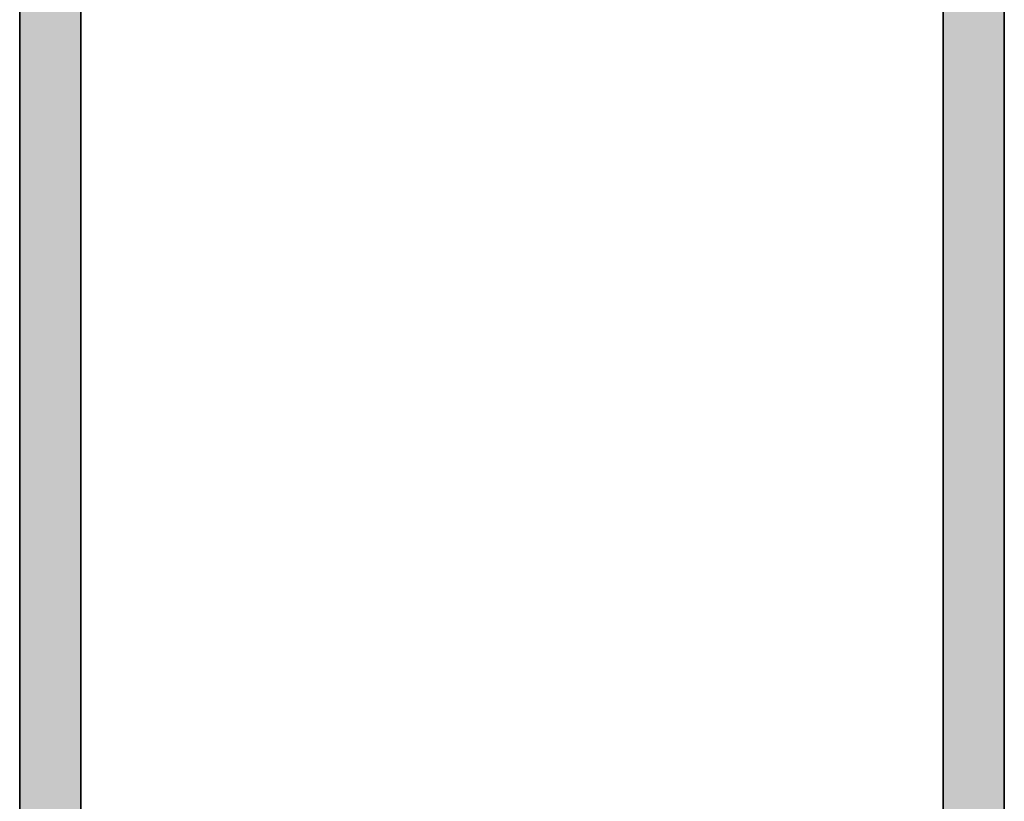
# Model space of a CAD drawing. Header units: millimetres. Extents: x 71658 to 298332, y -154437 to -30421.
# Tile 60 of 155: x 90930 to 90980, y -58843 to -58803. Entities that reach past the tile are written whole.
import ezdxf

# ---------------------------------------------------------------- set-up
doc = ezdxf.new("R2010")
doc.units = ezdxf.units.MM
doc.header["$LTSCALE"] = 500
doc.header["$MEASUREMENT"] = 0
for name, color, linetype, lineweight in [('0S-Profile Aluminium', 254, 'Continuous', 35), ('0S-Shading Aluminium', 252, 'Continuous', 20), ('A-13-UKS', 250, 'Continuous', 5), ('SEINAD', 7, 'Continuous', 13)]:
    doc.layers.add(name, color=color, linetype=linetype, lineweight=lineweight)

# ---------------------------------------------------------------- blocks, each defined once
blk = doc.blocks.new('326250__0D7F564E_131F_42B5_8D8E_139EDF286AFF_')
at = {"layer": '0S-Shading Aluminium'}
h = blk.add_hatch(color=256, dxfattribs=at)
edge = h.paths.add_edge_path()
edge.add_arc((-23.50000000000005, 173.4999999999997), 1.500000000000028, 89.99999999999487, 180)
edge.add_line((-25.00000000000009, 173.4999999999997), (-25.00000000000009, 0.4999999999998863))
edge.add_arc((-24.50000000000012, 0.4999999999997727), 0.4999999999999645, 180, 269.9999999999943)
edge.add_line((-24.50000000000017, -1.705e-13), (-23.00000000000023, 0))
edge.add_line((-23.00000000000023, 0), (-22.30000000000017, 0.6999999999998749))
edge.add_line((-22.30000000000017, 0.6999999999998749), (-22.30000000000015, 1.399999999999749))
edge.add_line((-22.30000000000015, 1.399999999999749), (-23.50000000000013, 1.399999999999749))
edge.add_line((-23.50000000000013, 1.399999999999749), (-23.50000000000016, 4.099999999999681))
edge.add_line((-23.50000000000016, 4.099999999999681), (-19.04494897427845, 4.099999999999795))
edge.add_ellipse((-18.80000000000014, 4.049999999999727), major_axis=(-0.2500000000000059, 0), ratio=1, start_angle=191.5369590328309, end_angle=348.4630409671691, ccw=False)
edge.add_line((-18.55505102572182, 4.099999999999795), (-14.10000000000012, 4.099999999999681))
edge.add_line((-14.10000000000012, 4.099999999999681), (-14.10000000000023, 1.399999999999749))
edge.add_line((-14.10000000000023, 1.399999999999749), (-15.30000000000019, 1.399999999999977))
edge.add_line((-15.30000000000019, 1.399999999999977), (-15.30000000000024, 0.799999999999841))
edge.add_line((-15.30000000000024, 0.799999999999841), (-14.4000000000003, -0.1000000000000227))
edge.add_line((-14.4000000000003, -0.1000000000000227), (-13.10000000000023, -0.1000000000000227))
edge.add_arc((-13.10000000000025, 0.4000000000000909), 0.5000000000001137, 270.0000000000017, 360)
edge.add_line((-12.60000000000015, 0.4000000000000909), (-12.60000000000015, 12.49999999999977))
edge.add_ellipse((-12.10000000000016, 12.49999999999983), major_axis=(-0.4999999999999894, 0), ratio=1, start_angle=270.0000000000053, end_angle=360, ccw=False)
edge.add_line((-12.10000000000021, 12.99999999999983), (-6.500000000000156, 12.99999999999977))
edge.add_ellipse((-6.500000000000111, 11.49999999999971), major_axis=(-1.500000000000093, 0), ratio=1, start_angle=180, end_angle=270.0000000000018, ccw=False)
edge.add_line((-5.000000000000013, 11.49999999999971), (-5, -15.50000000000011))
edge.add_arc((-4.500000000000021, -15.50000000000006), 0.4999999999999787, 180, 270.0000000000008)
edge.add_line((-4.500000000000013, -16.00000000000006), (-3.500000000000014, -16.00000000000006))
edge.add_arc((-3.500000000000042, -15), 1.000000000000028, 270.0000000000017, 360)
edge.add_line((-2.500000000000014, -15), (-2.499999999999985, -14.05277679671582))
edge.add_line((-2.499999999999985, -14.05277679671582), (-2.000000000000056, -13.76410166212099))
edge.add_line((-2.000000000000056, -13.76410166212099), (-2.000000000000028, -12.54145193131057))
edge.add_line((-2.000000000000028, -12.54145193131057), (-2.500000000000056, -12.2527767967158))
edge.add_line((-2.500000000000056, -12.2527767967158), (-2, -11.96410166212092))
edge.add_line((-2, -11.96410166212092), (-2.000000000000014, -10.74145193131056))
edge.add_line((-2.000000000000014, -10.74145193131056), (-2.500000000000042, -10.45277679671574))
edge.add_line((-2.500000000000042, -10.45277679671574), (-2.000000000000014, -10.16410166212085))
edge.add_line((-2.000000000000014, -10.16410166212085), (-2.000000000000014, -8.94145193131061))
edge.add_line((-2.000000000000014, -8.94145193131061), (-2.500000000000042, -8.652776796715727))
edge.add_line((-2.500000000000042, -8.652776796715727), (-2.000000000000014, -8.364101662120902))
edge.add_line((-2.000000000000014, -8.364101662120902), (-2.000000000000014, -7.141451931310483))
edge.add_line((-2.000000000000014, -7.141451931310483), (-2.500000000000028, -6.852776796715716))
edge.add_line((-2.500000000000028, -6.852776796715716), (-2.000000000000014, -6.564101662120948))
edge.add_line((-2.000000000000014, -6.564101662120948), (-2.000000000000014, -5.34145193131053))
edge.add_line((-2.000000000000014, -5.34145193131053), (-2.500000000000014, -5.052776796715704))
edge.add_line((-2.500000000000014, -5.052776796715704), (-2, -4.764101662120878))
edge.add_line((-2, -4.764101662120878), (-2.000000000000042, -3.541451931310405))
edge.add_line((-2.000000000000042, -3.541451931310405), (-2.500000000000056, -3.252776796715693))
edge.add_line((-2.500000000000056, -3.252776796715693), (-2.000000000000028, -2.96410166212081))
edge.add_line((-2.000000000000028, -2.96410166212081), (-2.000000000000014, -1.741451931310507))
edge.add_line((-2.000000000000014, -1.741451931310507), (-2.500000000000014, -1.452776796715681))
edge.add_line((-2.500000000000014, -1.452776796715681), (-2.000000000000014, -1.164101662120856))
edge.add_line((-2.000000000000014, -1.164101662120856), (-2.000000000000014, -0.1641016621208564))
edge.add_line((-2.000000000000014, -0.1641016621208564), (-0.8660253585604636, 1.79999999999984))
edge.add_ellipse((4.52239864e-08, 1.29999999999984), major_axis=(-1.00000000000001, 0), ratio=1, start_angle=210.0000000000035, end_angle=330.00000000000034, ccw=False)
edge.add_line((0.8660254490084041, 1.799999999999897), (1.999999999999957, -0.1641015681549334))
edge.add_line((1.999999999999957, -0.1641015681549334), (1.999999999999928, -2.111324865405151))
edge.add_line((1.999999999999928, -2.111324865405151), (2.5, -2.40000000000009))
edge.add_line((2.5, -2.40000000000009), (1.999999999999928, -2.688675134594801))
edge.add_line((1.999999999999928, -2.688675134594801), (1.999999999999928, -3.911324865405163))
edge.add_line((1.999999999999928, -3.911324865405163), (2.499999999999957, -4.200000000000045))
edge.add_line((2.499999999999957, -4.200000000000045), (1.999999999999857, -4.488675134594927))
edge.add_line((1.999999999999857, -4.488675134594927), (1.999999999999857, -5.711324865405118))
edge.add_line((1.999999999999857, -5.711324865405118), (2.499999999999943, -6.000000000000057))
edge.add_line((2.499999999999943, -6.000000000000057), (1.999999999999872, -6.288675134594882))
edge.add_line((1.999999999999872, -6.288675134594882), (1.999999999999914, -7.511324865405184))
edge.add_line((1.999999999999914, -7.511324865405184), (2.4999999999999, -7.800000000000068))
edge.add_line((2.4999999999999, -7.800000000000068), (1.9999999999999, -8.088675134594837))
edge.add_line((1.9999999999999, -8.088675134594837), (1.999999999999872, -9.31132486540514))
edge.add_line((1.999999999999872, -9.31132486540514), (2.499999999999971, -9.600000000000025))
edge.add_line((2.499999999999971, -9.600000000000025), (1.999999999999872, -9.888675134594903))
edge.add_line((1.999999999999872, -9.888675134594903), (1.999999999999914, -11.11132486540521))
edge.add_line((1.999999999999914, -11.11132486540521), (2.499999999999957, -11.40000000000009))
edge.add_line((2.499999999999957, -11.40000000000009), (1.999999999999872, -11.68867513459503))
edge.add_line((1.999999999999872, -11.68867513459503), (1.999999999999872, -12.91132486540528))
edge.add_line((1.999999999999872, -12.91132486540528), (2.499999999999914, -13.20000000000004))
edge.add_line((2.499999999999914, -13.20000000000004), (1.999999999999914, -13.48867513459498))
edge.add_line((1.999999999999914, -13.48867513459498), (1.9999999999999, -14.71132486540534))
edge.add_line((1.9999999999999, -14.71132486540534), (2.499999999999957, -15.00000000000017))
edge.add_arc((3.499999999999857, -15.00000000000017), 0.9999999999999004, 180, 270.0000000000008)
edge.add_line((3.499999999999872, -16.00000000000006), (4.499999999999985, -16.00000000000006))
edge.add_arc((4.500000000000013, -15.50000000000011), 0.4999999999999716, 269.9999999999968, 360)
edge.add_line((4.999999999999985, -15.50000000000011), (4.999999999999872, 11.49999999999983))
edge.add_ellipse((6.499999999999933, 11.49999999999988), major_axis=(-1.500000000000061, 0), ratio=1, start_angle=270.00000000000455, end_angle=360, ccw=False)
edge.add_line((6.499999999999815, 13), (12.10000009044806, 12.99999999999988))
edge.add_ellipse((12.100000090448, 12.49999999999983), major_axis=(-0.500000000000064, 0), ratio=1, start_angle=180, end_angle=269.99999999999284, ccw=False)
edge.add_line((12.60000009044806, 12.49999999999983), (12.60000009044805, 0.4000000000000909))
edge.add_arc((13.10000009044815, 0.4000000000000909), 0.5000000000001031, 180, 270.0000000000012)
edge.add_line((13.10000009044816, -0.1000000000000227), (14.40000009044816, -0.1000000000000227))
edge.add_line((14.40000009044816, -0.1000000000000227), (15.30000009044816, 0.7999999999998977))
edge.add_line((15.30000009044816, 0.7999999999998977), (15.30000009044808, 1.399999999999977))
edge.add_line((15.30000009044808, 1.399999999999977), (14.10000009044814, 1.399999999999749))
edge.add_line((14.10000009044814, 1.399999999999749), (14.10000009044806, 4.099999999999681))
edge.add_line((14.10000009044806, 4.099999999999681), (18.55505111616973, 4.099999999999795))
edge.add_ellipse((18.80000009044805, 4.049999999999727), major_axis=(-0.2500000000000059, 0), ratio=1, start_angle=191.5369590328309, end_angle=348.4630409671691, ccw=False)
edge.add_line((19.04494906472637, 4.099999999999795), (23.50000009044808, 4.099999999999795))
edge.add_line((23.50000009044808, 4.099999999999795), (23.50000009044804, 1.399999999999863))
edge.add_line((23.50000009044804, 1.399999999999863), (22.30000009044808, 1.399999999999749))
edge.add_line((22.30000009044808, 1.399999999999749), (22.30000009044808, 0.6999999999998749))
edge.add_line((22.30000009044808, 0.6999999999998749), (23.00000009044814, 0))
edge.add_line((23.00000009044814, 0), (24.50000009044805, -1.705e-13))
edge.add_arc((24.50000009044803, 0.4999999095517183), 0.4999999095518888, 270.0000000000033, 360)
edge.add_line((24.99999999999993, 0.4999999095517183), (24.99999999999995, 173.4999999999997))
edge.add_arc((23.49999999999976, 173.4999999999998), 1.500000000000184, 0, 89.99999999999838)
edge.add_line((23.4999999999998, 175), (-23.49999999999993, 174.9999999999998))
edge = h.paths.add_edge_path()
edge.add_line((21.89999999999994, 169.4999999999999), (21.89999999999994, 15.29999999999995))
edge.add_line((21.89999999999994, 15.29999999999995), (21.70000009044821, 15.30000000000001))
edge.add_arc((21.70000009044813, 13.79999999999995), 1.500000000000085, 89.99999999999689, 180)
edge.add_line((20.20000009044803, 13.79999999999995), (20.20000009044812, 7.000000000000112))
edge.add_line((20.20000009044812, 7.000000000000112), (19.28973029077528, 5.699999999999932))
edge.add_line((19.28973029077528, 5.699999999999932), (18.31026989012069, 5.699999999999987))
edge.add_line((18.31026989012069, 5.699999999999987), (17.40000009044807, 7.000000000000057))
edge.add_line((17.40000009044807, 7.000000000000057), (17.40000009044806, 13.79999999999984))
edge.add_arc((15.90000009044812, 13.79999999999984), 1.499999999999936, 0, 89.99999999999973)
edge.add_line((15.90000009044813, 15.29999999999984), (-15.90000000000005, 15.29999999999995))
edge.add_arc((-15.90000000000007, 13.79999999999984), 1.500000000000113, 89.9999999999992, 180)
edge.add_line((-17.40000000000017, 13.79999999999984), (-17.40000000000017, 7.000000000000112))
edge.add_line((-17.40000000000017, 7.000000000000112), (-18.31026979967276, 5.699999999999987))
edge.add_line((-18.31026979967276, 5.699999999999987), (-19.28973020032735, 5.699999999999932))
edge.add_line((-19.28973020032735, 5.699999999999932), (-20.2000000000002, 7.000000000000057))
edge.add_line((-20.2000000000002, 7.000000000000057), (-20.20000000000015, 13.79999999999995))
edge.add_arc((-21.70000000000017, 13.79999999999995), 1.500000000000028, 0, 90.00000000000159)
edge.add_line((-21.70000000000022, 15.29999999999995), (-21.90000000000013, 15.29999999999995))
edge.add_line((-21.90000000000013, 15.29999999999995), (-21.90000000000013, 169.4999999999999))
edge.add_line((-21.90000000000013, 169.4999999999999), (21.89999999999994, 169.4999999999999))
at = {"layer": '0S-Profile Aluminium', "color": 7}
for points in [[(-25.00000000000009, 173.4999999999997), (-25.00000000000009, 0.4999999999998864)], [(24.99999999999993, 0.4999999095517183), (24.99999999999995, 173.4999999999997)], [(-21.70000000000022, 15.29999999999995), (-21.90000000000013, 15.29999999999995), (-21.90000000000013, 169.4999999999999), (21.89999999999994, 169.4999999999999)], [(21.89999999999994, 169.4999999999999), (21.89999999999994, 15.29999999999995), (21.70000009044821, 15.30000000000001)]]:
    blk.add_lwpolyline(points, dxfattribs=at)
blk = doc.blocks.new('326250__BCB2EE5B_FE20_4324_8567_B4B490B9147F_')
at = {"layer": '0S-Profile Aluminium', "color": 7}
blk.add_blockref('326250__0D7F564E_131F_42B5_8D8E_139EDF286AFF_', (0, 0), dxfattribs=at)
blk = doc.blocks.new('lükanduksed')
at = {"layer": 'A-13-UKS', "extrusion": (0, 0, -1)}
blk.add_blockref('326250__BCB2EE5B_FE20_4324_8567_B4B490B9147F_', (-90955.28880027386, -58866.09207830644), dxfattribs=at)

msp = doc.modelspace()

# ---------------------------------------------------------------- linework, layer by layer
at = {"layer": 'SEINAD', "flags": 128}
msp.add_lwpolyline([(90930.28880027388, -60399.41361150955), (90930.28880027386, -58691.09207830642)], dxfattribs=at)

# ---------------------------------------------------------------- block references
at = {"layer": 'A-13-UKS'}
msp.add_blockref('lükanduksed', (0, 0), dxfattribs=at)

doc.saveas('drawing.dxf')
